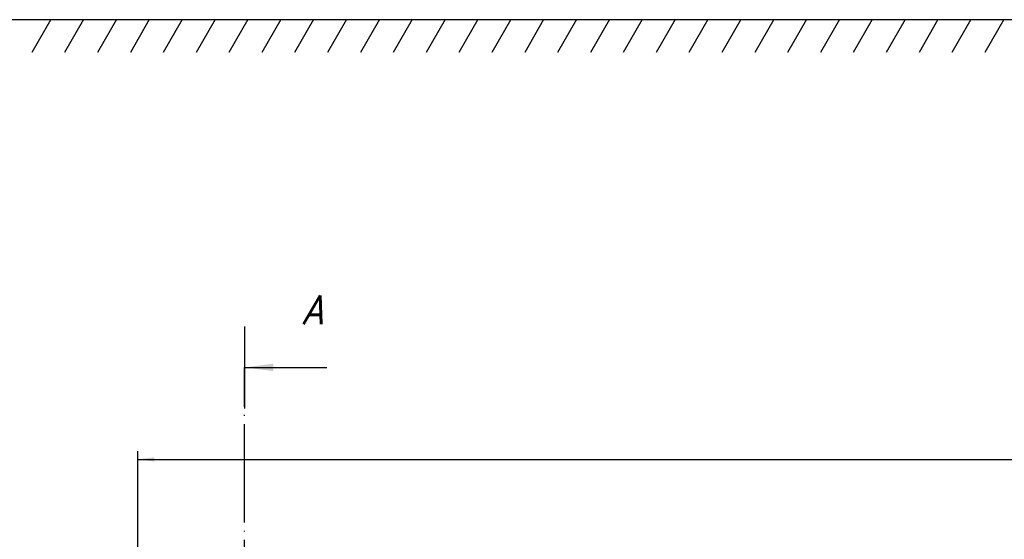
# Model space of a CAD drawing. Header units: millimetres. Extents: x -418 to 2050, y -784 to 1107.
# Tile 5 of 61: x -317 to -197, y 82 to 145. Entities that reach past the tile are written whole.
import ezdxf

# ---------------------------------------------------------------- set-up
doc = ezdxf.new("R2010")
doc.units = ezdxf.units.MM
doc.linetypes.add('DOT_CENTER', pattern=[14, 12, -1, 0, -1])
doc.layers.add('1', color=7, linetype='Continuous')
doc.styles.add('CONVERTER_11', font='txt.shx', dxfattribs={"width": 0.9, "oblique": 15})
doc.styles.add('CONVERTER_12', font='txt.shx', dxfattribs={"width": 0.9})
doc.dimstyles.new('ME10_DIM_25', dxfattribs={"dimtxt": 2, "dimasz": 2, "dimexe": 1, "dimexo": 1, "dimgap": 1, "dimtad": 1, "dimdsep": 46, "dimtxsty": 'CONVERTER_12', "dimsah": 1, "dimcen": 0.09, "dimclrd": 2, "dimclre": 2, "dimclrt": 2, "dimadec": 0, "dimazin": 0, "dimtol": 1, "dimtp": 0.4, "dimtm": 0.4, "dimtfac": 0.75, "dimtdec": 0, "dimtix": 1, "dimtmove": 0, "dimatfit": 3, "dimfxl": 1, "dimtolj": 1, "dimtzin": 0, "dimarcsym": 0})
doc.dimstyles.get("Standard").update_dxf_attribs({"dimtxt": 0.18, "dimasz": 0.18, "dimexe": 0.18, "dimexo": 0.0625, "dimgap": 0.09, "dimtad": 0, "dimtih": 1, "dimtoh": 1, "dimdec": 4, "dimzin": 0, "dimdsep": 46, "dimtxsty": 'Standard', "dimcen": 0.09, "dimadec": 0, "dimazin": 0, "dimtfac": 1, "dimtdec": 4, "dimtofl": 0, "dimtmove": 0, "dimatfit": 3, "dimfxl": 1, "dimtolj": 1, "dimtzin": 0, "dimarcsym": 0})

# ---------------------------------------------------------------- blocks, each defined once
blk = doc.blocks.new('Bottom1', base_point=(-215.388, 158.787))
at = {"layer": '1', "color": 2, "linetype": 'Continuous'}
for p, q in [((-345.493, 144.787), (-82.543, 144.787)), ((-313.493, 144.787), (-315.803, 140.787)), ((-309.493, 144.787), (-311.803, 140.787)), ((-305.493, 144.787), (-307.803, 140.787)), ((-301.493, 144.787), (-303.803, 140.787)), ((-297.493, 144.787), (-299.803, 140.787)), ((-293.493, 144.787), (-295.803, 140.787)), ((-289.493, 144.787), (-291.803, 140.787)), ((-285.493, 144.787), (-287.803, 140.787)), ((-281.493, 144.787), (-283.803, 140.787)), ((-277.493, 144.787), (-279.803, 140.787)), ((-273.493, 144.787), (-275.803, 140.787)), ((-269.493, 144.787), (-271.803, 140.787)), ((-265.493, 144.787), (-267.803, 140.787)), ((-261.493, 144.787), (-263.803, 140.787)), ((-257.493, 144.787), (-259.803, 140.787)), ((-253.493, 144.787), (-255.803, 140.787)), ((-249.493, 144.787), (-251.803, 140.787)), ((-245.493, 144.787), (-247.803, 140.787)), ((-241.493, 144.787), (-243.803, 140.787)), ((-237.493, 144.787), (-239.803, 140.787)), ((-233.493, 144.787), (-235.803, 140.787)), ((-229.493, 144.787), (-231.803, 140.787)), ((-225.493, 144.787), (-227.803, 140.787)), ((-221.493, 144.787), (-223.803, 140.787)), ((-217.493, 144.787), (-219.803, 140.787)), ((-213.493, 144.787), (-215.803, 140.787)), ((-209.493, 144.787), (-211.803, 140.787)), ((-205.493, 144.787), (-207.803, 140.787)), ((-201.493, 144.787), (-203.803, 140.787)), ((-197.493, 144.787), (-199.803, 140.787))]:
    blk.add_line(p, q, dxfattribs=at)
blk = doc.blocks.new('*D89')
at = {"layer": '1', "color": 2, "linetype": 'Continuous'}
for p, q in [((-302.89, 58.42), (-302.89, 92.26)), ((-302.89, 91.26), (348.11, 91.26)), ((348.11, 58.42), (348.11, 92.26))]:
    blk.add_line(p, q, dxfattribs=at)
at = {"layer": '1', "color": 2}
for points in [[(-300.89, 91.52), (-300.89, 90.99), (-302.89, 91.26)], [(346.11, 90.99), (346.11, 91.52), (348.11, 91.26)]]:
    blk.add_solid(points, dxfattribs=at)
at = {"layer": '1', "color": 2, "insert": (14.5, 92.26), "char_height": 2, "attachment_point": 7, "rotation": 0.0001, "line_spacing_factor": 0.60024, "style": 'CONVERTER_12'}
blk.add_mtext('\\C2;(CM+105)\\C2;\\H1.5;{\\Fgdt;`}0,4', dxfattribs=at)
blk = doc.blocks.new('B-B__14', base_point=(-290.14, 4.2))
at = {"layer": '1', "color": 2, "linetype": 'DOT_CENTER'}
blk.add_line((-289.89, -29.24), (-289.89, 102.45), dxfattribs=at)
at = {"layer": '1', "color": 7}
for points in [[(-286.39, 102.91), (-286.39, 101.99), (-289.89, 102.45)], [(-286.39, -28.78), (-286.39, -29.7), (-289.89, -29.24)]]:
    blk.add_solid(points, dxfattribs=at)
at = {"layer": '1', "color": 7, "char_height": 3.5, "attachment_point": 5, "line_spacing_factor": 1.20048, "style": 'CONVERTER_11'}
for insert in [(-281.64, 109.45), (-281.64, -36.24)]:
    blk.add_mtext('A', dxfattribs=dict(at, insert=insert))
at = {"layer": '1', "color": 7, "linetype": 'Continuous', "has_arrowhead": 0}
for points in [[(-289.89, 107.45), (-289.89, 102.45)], [(-289.89, 102.45), (-279.89, 102.45)], [(-289.89, 102.45), (-289.89, 97.45)], [(-289.89, -29.24), (-289.89, -24.24)], [(-289.89, -29.24), (-279.89, -29.24)], [(-289.89, -34.24), (-289.89, -29.24)]]:
    blk.add_leader(points, dimstyle='Standard', dxfattribs=at)
blk = doc.blocks.new('Front1', base_point=(-215.39, 32.25))
at = {"layer": '1'}
blk.add_blockref('B-B__14', (-290.14, 4.202), dxfattribs=at)
dim = blk.add_linear_dim(base=(-302.89, 91.255), p1=(348.11, 57.417), p2=(-302.89, 57.417), text='(CM+105)', dimstyle='ME10_DIM_25', dxfattribs=at)
dim.commit()
dim.dimension.update_dxf_attribs({"geometry": '*D89', "text_midpoint": (22.61, 93.255), "text_rotation": 0.00014})

msp = doc.modelspace()

# ---------------------------------------------------------------- block references
for name, p in [('Bottom1', (-215.39, 158.79)), ('Front1', (-215.39, 32.25))]:
    msp.add_blockref(name, p)

doc.saveas('drawing.dxf')
